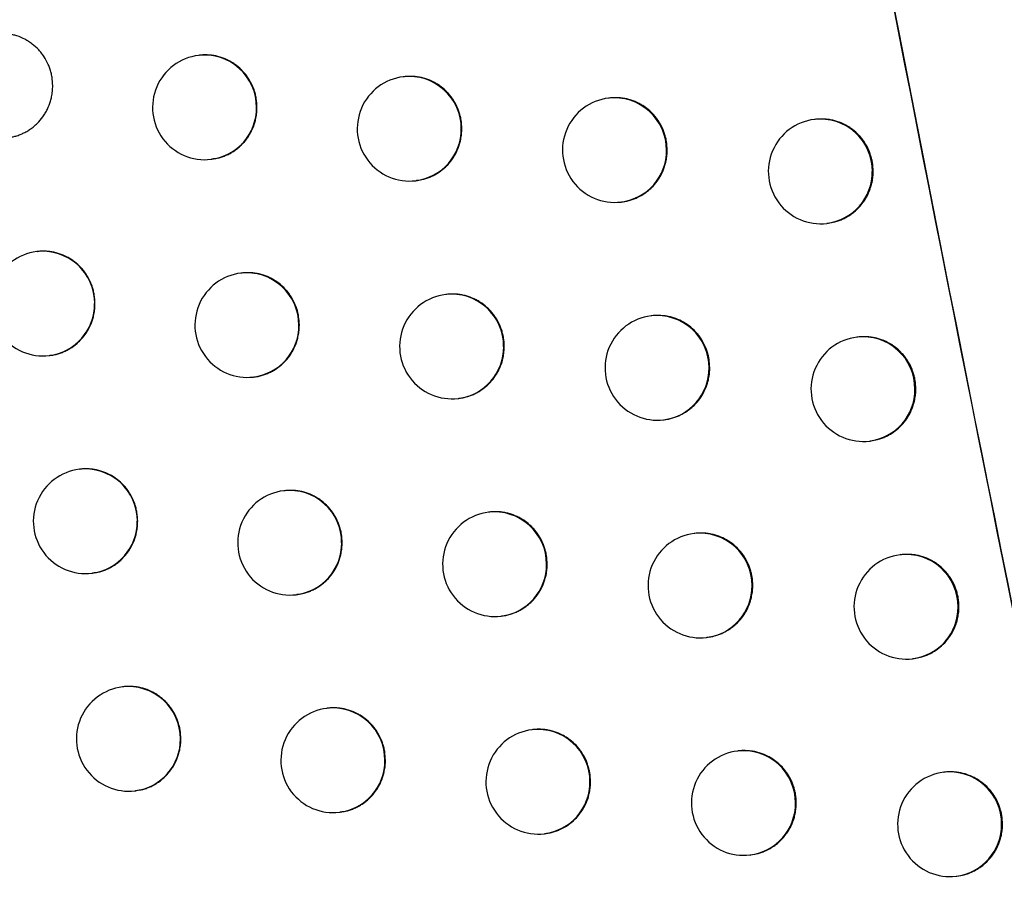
# Model space of a CAD drawing. Header units: millimetres. Extents: x -0.66 to 0.91, y -0.4 to 0.64.
# Tile 130 of 171: x 0.28805 to 0.29746, y 0.03767 to 0.04591. Entities that reach past the tile are written whole.
import ezdxf

# ---------------------------------------------------------------- set-up
doc = ezdxf.new("R2010")
doc.units = ezdxf.units.MM
doc.layers.add('FORMAT', color=7, linetype='Continuous')

msp = doc.modelspace()

# ---------------------------------------------------------------- linework, layer by layer
at = {"layer": 'FORMAT', "color": 7, "linetype": 'Continuous', "lineweight": 25}
for p, q in [((0.289769, 0.045568), (0.289761, 0.045567)), ((0.291725, 0.045363), (0.291717, 0.045362)), ((0.293687, 0.045159), (0.29368, 0.045158)), ((0.295655, 0.044956), (0.295648, 0.044955)), ((0.28988, 0.044574), (0.289886, 0.044575)), ((0.291836, 0.044369), (0.291843, 0.04437)), ((0.293799, 0.044165), (0.293806, 0.044166)), ((0.295767, 0.043962), (0.295774, 0.043963)), ((0.288221, 0.043692), (0.288213, 0.043691)), ((0.290173, 0.043487), (0.290165, 0.043486)), ((0.292131, 0.043282), (0.292123, 0.043281)), ((0.294094, 0.043078), (0.294086, 0.043078)), ((0.296063, 0.042875), (0.296055, 0.042874)), ((0.288332, 0.042698), (0.288338, 0.042699)), ((0.290284, 0.042493), (0.290291, 0.042494)), ((0.292242, 0.042289), (0.292249, 0.042289)), ((0.294205, 0.042085), (0.294212, 0.042085)), ((0.296174, 0.041881), (0.296181, 0.041882)), ((0.288629, 0.041612), (0.288621, 0.041611)), ((0.290582, 0.041407), (0.290574, 0.041406)), ((0.292541, 0.041203), (0.292533, 0.041202)), ((0.294505, 0.040999), (0.294497, 0.040998)), ((0.296475, 0.040796), (0.296467, 0.040795)), ((0.28874, 0.040618), (0.288746, 0.040619)), ((0.290693, 0.040413), (0.2907, 0.040414)), ((0.292652, 0.040209), (0.292659, 0.04021)), ((0.294616, 0.040005), (0.294623, 0.040006)), ((0.296586, 0.039802), (0.296593, 0.039803)), ((0.289041, 0.039533), (0.289033, 0.039532)), ((0.290996, 0.039328), (0.290988, 0.039327)), ((0.292955, 0.039124), (0.292948, 0.039123)), ((0.29492, 0.03892), (0.294913, 0.038919)), ((0.296891, 0.038717), (0.296883, 0.038716)), ((0.289152, 0.038539), (0.289159, 0.03854)), ((0.291107, 0.038334), (0.291113, 0.038335)), ((0.293067, 0.03813), (0.293074, 0.038131)), ((0.295032, 0.037926), (0.295039, 0.037927)), ((0.297002, 0.037723), (0.297009, 0.037724))]:
    msp.add_line(p, q, dxfattribs=at)
for centre, radius, start, end in [((0.28982, 0.04507), 0.0005, 96.834402, 276.834402), ((0.289817, 0.045072), 0.000497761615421, 359.783656, 96.494217), ((0.291777, 0.044866), 0.0005, 96.834402, 276.834402), ((0.291774, 0.044867), 0.000497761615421, 359.783656, 96.494217), ((0.293739, 0.044662), 0.0005, 96.834402, 276.834402), ((0.293736, 0.044663), 0.000497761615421, 359.783656, 96.494217), ((0.289818, 0.045066), 0.0004962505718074, 277.081511, 0.459763), ((0.295707, 0.044458), 0.0005, 96.834402, 276.834402), ((0.295704, 0.04446), 0.000497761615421, 359.783656, 96.494217), ((0.291775, 0.044862), 0.0004962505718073, 277.081511, 0.459763), ((0.293738, 0.044658), 0.0004962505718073, 277.081511, 0.459763), ((0.295705, 0.044454), 0.0004962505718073, 277.081511, 0.459763), ((0.288272, 0.043195), 0.0005, 96.834402, 276.834402), ((0.288269, 0.043197), 0.000497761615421, 359.783656, 96.494217), ((0.290225, 0.04299), 0.0005, 96.834402, 276.834402), ((0.290221, 0.042991), 0.000497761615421, 359.783656, 96.494217), ((0.292182, 0.042785), 0.0005, 96.834402, 276.834402), ((0.292179, 0.042787), 0.000497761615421, 359.783656, 96.494217), ((0.28827, 0.043191), 0.0004962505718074, 277.081511, 0.459763), ((0.294146, 0.042581), 0.0005, 96.834402, 276.834402), ((0.294143, 0.042583), 0.000497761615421, 359.783656, 96.494217), ((0.290223, 0.042986), 0.0004962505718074, 277.081511, 0.459763), ((0.296115, 0.042378), 0.0005, 96.834402, 276.834402), ((0.296111, 0.04238), 0.000497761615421, 359.783656, 96.494217), ((0.292181, 0.042781), 0.0004962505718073, 277.081511, 0.459763), ((0.294144, 0.042577), 0.0004962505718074, 277.081511, 0.459763), ((0.296113, 0.042374), 0.0004962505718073, 277.081511, 0.459763), ((0.28868, 0.041115), 0.0005, 96.834402, 276.834402), ((0.288677, 0.041117), 0.000497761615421, 359.783656, 96.494217), ((0.290634, 0.04091), 0.0005, 96.834402, 276.834402), ((0.29063, 0.040912), 0.000497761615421, 359.783656, 96.494217), ((0.292593, 0.040705), 0.0005, 96.834402, 276.834402), ((0.292589, 0.040707), 0.000497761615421, 359.783656, 96.494217), ((0.288678, 0.041111), 0.0004962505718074, 277.081511, 0.459763), ((0.294557, 0.040501), 0.0005, 96.834402, 276.834402), ((0.294554, 0.040503), 0.0004977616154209, 359.783656, 96.494217), ((0.290632, 0.040906), 0.0004962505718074, 277.081511, 0.459763), ((0.296526, 0.040298), 0.0005, 96.834402, 276.834402), ((0.296523, 0.0403), 0.000497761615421, 359.783656, 96.494217), ((0.292591, 0.040701), 0.0004962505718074, 277.081511, 0.459763), ((0.294555, 0.040497), 0.0004962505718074, 277.081511, 0.459763), ((0.296525, 0.040294), 0.0004962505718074, 277.081511, 0.459763), ((0.289092, 0.039036), 0.0005, 96.834402, 276.834402), ((0.289089, 0.039038), 0.0004977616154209, 359.783656, 96.494217), ((0.291047, 0.038831), 0.0005, 96.834402, 276.834402), ((0.291044, 0.038833), 0.0004977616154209, 359.783656, 96.494217), ((0.293007, 0.038626), 0.0005, 96.834402, 276.834402), ((0.293004, 0.038628), 0.000497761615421, 359.783656, 96.494217), ((0.289091, 0.039032), 0.0004962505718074, 277.081511, 0.459763), ((0.294972, 0.038423), 0.0005, 96.834402, 276.834402), ((0.294969, 0.038425), 0.0004977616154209, 359.783656, 96.494217), ((0.291045, 0.038827), 0.0004962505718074, 277.081511, 0.459763), ((0.296943, 0.03822), 0.0005, 96.834402, 276.834402), ((0.29694, 0.038222), 0.0004977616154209, 359.783656, 96.494217), ((0.293005, 0.038622), 0.0004962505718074, 277.081511, 0.459763), ((0.294971, 0.038419), 0.0004962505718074, 277.081511, 0.459763), ((0.296941, 0.038216), 0.0004962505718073, 277.081511, 0.459763)]:
    msp.add_arc(centre, radius, start, end, dxfattribs=at)
for points, knots in [([(0.30978779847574, 0.0217882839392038), (0.3092530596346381, 0.024637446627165), (0.3065188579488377, 0.0392056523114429), (0.3021269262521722, 0.0655934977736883), (0.2988084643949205, 0.0897799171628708), (0.2973115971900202, 0.102175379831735), (0.2972442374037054, 0.1027331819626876)], [0, 0, 0, 0, 0.1061557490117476, 0.542790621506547, 0.979425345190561, 1, 1, 1, 1]), ([(0.3015124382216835, 0.0213730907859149), (0.3001036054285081, 0.0279605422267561), (0.297285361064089, 0.0411381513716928), (0.2935711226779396, 0.0610178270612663), (0.2901999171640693, 0.080972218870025), (0.2882986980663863, 0.0943342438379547), (0.2873478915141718, 0.1010166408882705)], [0, 0, 0, 0, 0.2497424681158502, 0.4995875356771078, 0.7497419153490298, 1, 1, 1, 1]), ([(0.2884149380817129, 0.0934318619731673), (0.2902897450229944, 0.0813299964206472), (0.2931592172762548, 0.062807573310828), (0.2977849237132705, 0.038726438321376), (0.3003763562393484, 0.0267308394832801), (0.3015958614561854, 0.0210858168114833)], [0, 0, 0, 0, 0.4994650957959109, 0.7644527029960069, 1, 1, 1, 1]), ([(0.2883658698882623, 0.0452759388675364), (0.2883645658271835, 0.045303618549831), (0.2883625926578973, 0.045345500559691), (0.2883507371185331, 0.0454004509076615), (0.2883386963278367, 0.0454409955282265), (0.2883182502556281, 0.0454931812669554), (0.2882914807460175, 0.0455425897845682), (0.2882589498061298, 0.0455879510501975), (0.2882228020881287, 0.0456303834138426), (0.2881815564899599, 0.0456680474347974), (0.2881361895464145, 0.0456999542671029), (0.2880883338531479, 0.0457278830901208), (0.2880371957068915, 0.0457495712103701), (0.2879840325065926, 0.0457644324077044), (0.2879433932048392, 0.0457720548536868), (0.2879024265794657, 0.0457763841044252), (0.2878609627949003, 0.0457763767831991), (0.2878323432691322, 0.0457759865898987), (0.2878180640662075, 0.0457730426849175), (0.2878175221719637, 0.0457729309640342)], [0, 0, 0, 0, 0.0981484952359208, 0.1485080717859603, 0.199238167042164, 0.2483617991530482, 0.3477387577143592, 0.398463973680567, 0.4476366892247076, 0.547110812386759, 0.5978834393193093, 0.6471537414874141, 0.7468252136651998, 0.7976987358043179, 0.8470633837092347, 0.8967726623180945, 0.9470155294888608, 0.9979892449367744, 1, 1, 1, 1]), ([(0.2903185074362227, 0.0450707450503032), (0.2903171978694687, 0.0450984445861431), (0.2903152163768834, 0.045140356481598), (0.2903033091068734, 0.045195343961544), (0.2902912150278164, 0.0452359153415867), (0.2902706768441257, 0.0452881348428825), (0.2902437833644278, 0.0453375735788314), (0.2902111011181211, 0.0453829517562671), (0.290174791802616, 0.0454253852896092), (0.2901333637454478, 0.0454630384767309), (0.2900878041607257, 0.0454949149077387), (0.2900397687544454, 0.0455227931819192), (0.2899884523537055, 0.0455444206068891), (0.2899351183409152, 0.0455592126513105), (0.2898943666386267, 0.0455667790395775), (0.2898533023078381, 0.0455710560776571), (0.2898117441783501, 0.0455709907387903), (0.2897831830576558, 0.0455705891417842), (0.2897689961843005, 0.0455676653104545), (0.2897685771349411, 0.0455675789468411)], [0, 0, 0, 0, 0.0982791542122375, 0.148705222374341, 0.1995022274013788, 0.2486915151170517, 0.3482020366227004, 0.3989965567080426, 0.4482107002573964, 0.5477704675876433, 0.5985890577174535, 0.6478516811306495, 0.7475094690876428, 0.7983781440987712, 0.8476882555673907, 0.8973429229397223, 0.9475311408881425, 0.9984501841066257, 1, 1, 1, 1]), ([(0.2922767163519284, 0.0448662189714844), (0.2922754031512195, 0.0448939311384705), (0.2922734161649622, 0.0449358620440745), (0.2922614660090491, 0.0449908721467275), (0.2922493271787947, 0.0450314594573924), (0.2922287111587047, 0.0450836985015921), (0.2922017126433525, 0.0451331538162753), (0.2921689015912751, 0.0451785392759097), (0.292132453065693, 0.0452209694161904), (0.2920908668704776, 0.0452586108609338), (0.2920451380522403, 0.0452904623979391), (0.291996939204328, 0.0453183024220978), (0.2919454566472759, 0.0453398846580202), (0.2918919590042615, 0.0453546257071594), (0.2918510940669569, 0.0453621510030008), (0.2918099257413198, 0.0453663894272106), (0.2917682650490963, 0.0453662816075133), (0.2917397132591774, 0.0453658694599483), (0.2917255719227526, 0.0453629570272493), (0.2917252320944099, 0.0453628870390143)], [0, 0, 0, 0, 0.0983643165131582, 0.1488337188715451, 0.1996743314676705, 0.2489064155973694, 0.3485040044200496, 0.3993437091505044, 0.4485847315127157, 0.5482000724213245, 0.5990484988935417, 0.6483059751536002, 0.7479545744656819, 0.7988199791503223, 0.8480939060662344, 0.8977123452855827, 0.9478643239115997, 0.9987471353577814, 1, 1, 1, 1]), ([(0.2879342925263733, 0.0447838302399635), (0.2879576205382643, 0.0447858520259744), (0.2879950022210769, 0.0447890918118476), (0.2880434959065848, 0.0448056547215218), (0.2880817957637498, 0.0448214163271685), (0.288118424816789, 0.0448405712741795), (0.2881537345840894, 0.0448629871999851), (0.288186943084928, 0.0448883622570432), (0.2882280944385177, 0.0449257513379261), (0.2882644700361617, 0.0449683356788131), (0.2882950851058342, 0.0450150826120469), (0.2883216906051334, 0.0450642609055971), (0.288342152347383, 0.0451167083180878), (0.2883566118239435, 0.0451745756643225), (0.288364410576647, 0.0452233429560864), (0.2883653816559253, 0.0452583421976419), (0.2883658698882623, 0.0452759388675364)], [0, 0, 0, 0, 0.0985113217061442, 0.1578582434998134, 0.2152943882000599, 0.2731331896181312, 0.3315962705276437, 0.3909150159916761, 0.4482516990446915, 0.5642500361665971, 0.6234675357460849, 0.6806841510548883, 0.7964387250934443, 0.8555305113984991, 0.9273646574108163, 0.9999999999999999, 0.9999999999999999, 0.9999999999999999, 0.9999999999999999]), ([(0.2942404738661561, 0.0446623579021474), (0.2942391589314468, 0.0446900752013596), (0.2942371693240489, 0.0447320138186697), (0.2942251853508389, 0.0447870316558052), (0.2942130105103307, 0.0448276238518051), (0.2941923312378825, 0.0448798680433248), (0.2941652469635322, 0.0449293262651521), (0.2941323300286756, 0.0449747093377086), (0.2940957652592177, 0.0450171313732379), (0.2940540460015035, 0.0450547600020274), (0.2940081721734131, 0.0450865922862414), (0.2939598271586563, 0.0451144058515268), (0.2939081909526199, 0.0451359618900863), (0.2938545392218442, 0.0451506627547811), (0.2938135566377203, 0.045158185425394), (0.2937722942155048, 0.0451623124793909), (0.2937304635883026, 0.0451625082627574), (0.2937020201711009, 0.0451612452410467), (0.2936877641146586, 0.0451589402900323), (0.2936874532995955, 0.0451588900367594)], [0, 0, 0, 0, 0.0984031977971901, 0.148892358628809, 0.199752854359, 0.2490044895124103, 0.3486418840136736, 0.3995022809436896, 0.4487548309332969, 0.5483940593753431, 0.5992553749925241, 0.6485092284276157, 0.7481510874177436, 0.7990137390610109, 0.8482690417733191, 0.8978688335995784, 0.9480021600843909, 0.9988663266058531, 1, 1, 1, 1]), ([(0.2898856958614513, 0.0445784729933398), (0.2899091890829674, 0.0445805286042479), (0.2899467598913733, 0.0445838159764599), (0.2899954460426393, 0.044600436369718), (0.2900338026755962, 0.0446162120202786), (0.2900704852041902, 0.0446353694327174), (0.2901058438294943, 0.0446577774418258), (0.2901391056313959, 0.0446831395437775), (0.2901803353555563, 0.0447205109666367), (0.2902167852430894, 0.044763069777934), (0.2902474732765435, 0.0448097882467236), (0.2902741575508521, 0.0448589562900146), (0.2902946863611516, 0.0449114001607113), (0.2903092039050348, 0.0449692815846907), (0.2903170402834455, 0.0450180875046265), (0.2903180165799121, 0.0450531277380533), (0.2903185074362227, 0.0450707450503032)], [0, 0, 0, 0, 0.0988705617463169, 0.1581156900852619, 0.2154630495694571, 0.273212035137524, 0.3315833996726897, 0.390807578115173, 0.4481001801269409, 0.564007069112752, 0.6231751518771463, 0.6804069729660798, 0.7961903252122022, 0.8552945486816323, 0.9272458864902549, 0.9999999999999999, 0.9999999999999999, 0.9999999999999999, 0.9999999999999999]), ([(0.2962097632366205, 0.0444591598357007), (0.2962084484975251, 0.0444868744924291), (0.2962064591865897, 0.0445288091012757), (0.2961944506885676, 0.0445838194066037), (0.2961822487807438, 0.0446244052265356), (0.2961615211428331, 0.0446766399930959), (0.2961343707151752, 0.0447260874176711), (0.2961013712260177, 0.0447714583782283), (0.2960647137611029, 0.0448138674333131), (0.2960228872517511, 0.0448514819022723), (0.2959768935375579, 0.0448833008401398), (0.2959284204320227, 0.0449110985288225), (0.2958766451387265, 0.0449326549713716), (0.2958228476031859, 0.0449473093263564), (0.2957680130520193, 0.0449574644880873), (0.295712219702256, 0.0449598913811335), (0.2956698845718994, 0.0449578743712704), (0.2956555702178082, 0.0449555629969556), (0.2956552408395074, 0.0449555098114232)], [0, 0, 0, 0, 0.0984045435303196, 0.148894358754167, 0.1997555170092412, 0.2490078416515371, 0.3486466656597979, 0.3995078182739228, 0.4487604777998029, 0.5483998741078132, 0.5992612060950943, 0.648516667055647, 0.7481617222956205, 0.7990259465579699, 0.8482841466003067, 0.9479348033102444, 0.9988019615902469, 0.9999999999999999, 0.9999999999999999, 0.9999999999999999, 0.9999999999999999]), ([(0.2918426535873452, 0.04437378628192), (0.2918662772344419, 0.0443758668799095), (0.2919040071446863, 0.0443791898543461), (0.2919528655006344, 0.0443958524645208), (0.2919912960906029, 0.0444116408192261), (0.2920280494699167, 0.0444308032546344), (0.2920634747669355, 0.0444532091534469), (0.2920968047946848, 0.0444785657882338), (0.292138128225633, 0.0445159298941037), (0.2921746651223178, 0.0445584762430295), (0.2922054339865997, 0.044605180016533), (0.2922321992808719, 0.0446543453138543), (0.2922527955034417, 0.0447067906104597), (0.2922673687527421, 0.0447646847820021), (0.2922752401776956, 0.0448135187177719), (0.2922762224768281, 0.0448485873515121), (0.2922767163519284, 0.0448662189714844)], [0, 0, 0, 0, 0.0990991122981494, 0.1582736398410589, 0.2155615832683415, 0.2732504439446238, 0.3315603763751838, 0.3907211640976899, 0.4479858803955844, 0.5638348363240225, 0.6229715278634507, 0.6802149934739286, 0.7960206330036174, 0.8551347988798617, 0.9271654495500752, 1, 1, 1, 1]), ([(0.2938056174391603, 0.0441662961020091), (0.2938153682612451, 0.0441674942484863), (0.2938389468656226, 0.0441703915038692), (0.2938758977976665, 0.0441790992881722), (0.2939157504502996, 0.0441917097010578), (0.2939670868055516, 0.0442130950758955), (0.2940155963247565, 0.044240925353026), (0.2940600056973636, 0.0442746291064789), (0.2941014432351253, 0.0443119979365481), (0.2941380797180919, 0.0443545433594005), (0.2941689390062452, 0.044401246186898), (0.2941957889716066, 0.0444504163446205), (0.2942164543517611, 0.0445028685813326), (0.2942310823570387, 0.0445607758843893), (0.2942389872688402, 0.0446096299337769), (0.294239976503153, 0.044644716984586), (0.2942404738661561, 0.0446623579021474)], [0, 0, 0, 0, 0.0410956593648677, 0.0993740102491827, 0.158502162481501, 0.2157541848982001, 0.3315767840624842, 0.3906992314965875, 0.4479472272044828, 0.5637615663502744, 0.6228796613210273, 0.6801265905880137, 0.7959386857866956, 0.8550555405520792, 0.9271254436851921, 1, 1, 1, 1]), ([(0.2957735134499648, 0.0439634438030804), (0.2957971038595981, 0.0439668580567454), (0.2958347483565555, 0.0439723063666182), (0.2958839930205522, 0.0439884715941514), (0.2959226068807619, 0.0440043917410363), (0.2959595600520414, 0.0440235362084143), (0.2959951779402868, 0.0440459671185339), (0.2960508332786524, 0.0440880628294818), (0.2960994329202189, 0.0441398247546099), (0.2961455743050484, 0.0442094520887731), (0.296170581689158, 0.0442599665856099), (0.2961890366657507, 0.0443130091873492), (0.2962003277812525, 0.0443575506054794), (0.2962082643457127, 0.0444064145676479), (0.2962092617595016, 0.0444415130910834), (0.2962097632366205, 0.0444591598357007)], [0, 0, 0, 0, 0.0992560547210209, 0.1583882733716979, 0.2156541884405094, 0.2733205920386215, 0.3316072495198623, 0.3907435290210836, 0.5635681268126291, 0.6227084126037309, 0.737131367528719, 0.7958401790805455, 0.8549808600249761, 0.9270876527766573, 1, 1, 1, 1]), ([(0.2887695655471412, 0.0431951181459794), (0.288768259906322, 0.0432228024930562), (0.2887662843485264, 0.0432646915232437), (0.2887544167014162, 0.043319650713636), (0.2887423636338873, 0.0433602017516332), (0.2887218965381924, 0.0434123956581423), (0.2886950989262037, 0.043461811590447), (0.2886625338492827, 0.0435071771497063), (0.2886263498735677, 0.0435496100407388), (0.2885850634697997, 0.0435872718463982), (0.2885396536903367, 0.0436191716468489), (0.2884917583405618, 0.0436470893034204), (0.2884405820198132, 0.0436687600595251), (0.2883873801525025, 0.0436836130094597), (0.2883467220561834, 0.0436911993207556), (0.2883057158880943, 0.0436956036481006), (0.288264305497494, 0.0436952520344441), (0.2882355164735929, 0.0436957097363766), (0.2882214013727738, 0.0436921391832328), (0.2882208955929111, 0.0436920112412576)], [0, 0, 0, 0, 0.0981805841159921, 0.1485564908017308, 0.1993030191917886, 0.2484427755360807, 0.347852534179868, 0.3985947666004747, 0.4477777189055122, 0.5472729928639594, 0.5980569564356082, 0.6473256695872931, 0.746994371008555, 0.797866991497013, 0.8472188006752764, 0.8969152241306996, 0.9471452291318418, 0.9981060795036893, 1, 1, 1, 1]), ([(0.2907233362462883, 0.0429900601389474), (0.2907220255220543, 0.0430177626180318), (0.2907200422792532, 0.0430596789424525), (0.2907081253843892, 0.0431146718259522), (0.2906960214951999, 0.0431552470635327), (0.2906754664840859, 0.0432074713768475), (0.2906485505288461, 0.0432569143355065), (0.2906158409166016, 0.0433022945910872), (0.2905795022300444, 0.0433447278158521), (0.2905380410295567, 0.0433823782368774), (0.2904924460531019, 0.0434142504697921), (0.2904443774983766, 0.0434421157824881), (0.2903930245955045, 0.0434637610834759), (0.2903396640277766, 0.043478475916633), (0.2902852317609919, 0.0434888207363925), (0.29022996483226, 0.0434907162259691), (0.290187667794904, 0.0434898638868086), (0.2901734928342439, 0.0434869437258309), (0.2901730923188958, 0.0434868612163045)], [0, 0, 0, 0, 0.0983079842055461, 0.1487487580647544, 0.1995605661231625, 0.2487643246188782, 0.3483042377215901, 0.3991139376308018, 0.4483387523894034, 0.5479203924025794, 0.5987504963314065, 0.6480161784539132, 0.7476804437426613, 0.7985527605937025, 0.8478585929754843, 0.9476046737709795, 0.9985195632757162, 1, 1, 1, 1]), ([(0.2926825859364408, 0.0427856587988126), (0.2926812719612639, 0.0428133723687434), (0.2926792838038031, 0.0428553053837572), (0.2926673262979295, 0.0429103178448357), (0.292655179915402, 0.0429509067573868), (0.2926345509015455, 0.0430031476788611), (0.2926075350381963, 0.0430526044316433), (0.292574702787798, 0.043097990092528), (0.292538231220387, 0.0431404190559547), (0.2924966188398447, 0.0431780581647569), (0.2924508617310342, 0.0432099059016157), (0.2924026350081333, 0.0432377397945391), (0.292351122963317, 0.0432593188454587), (0.2922975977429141, 0.0432740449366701), (0.2922567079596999, 0.0432815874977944), (0.2922155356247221, 0.0432857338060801), (0.2921737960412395, 0.0432859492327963), (0.2921453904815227, 0.0432846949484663), (0.2921311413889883, 0.043282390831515), (0.2921308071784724, 0.0432823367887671)], [0, 0, 0, 0, 0.0983743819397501, 0.1488489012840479, 0.1996946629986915, 0.2489318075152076, 0.3485396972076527, 0.3993847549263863, 0.4486287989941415, 0.5482504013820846, 0.5991022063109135, 0.6483587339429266, 0.7480055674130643, 0.7988702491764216, 0.8481393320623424, 0.8977529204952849, 0.9479000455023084, 0.9987780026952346, 0.9999999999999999, 0.9999999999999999, 0.9999999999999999, 0.9999999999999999]), ([(0.2883381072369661, 0.0427006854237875), (0.2883475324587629, 0.042701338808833), (0.2883708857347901, 0.0427029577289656), (0.2884073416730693, 0.0427122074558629), (0.288447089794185, 0.0427245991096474), (0.2884853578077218, 0.0427406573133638), (0.2885220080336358, 0.042759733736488), (0.288557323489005, 0.0427821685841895), (0.2885905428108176, 0.0428075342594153), (0.2886317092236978, 0.0428449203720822), (0.2886680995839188, 0.042887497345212), (0.2886987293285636, 0.042934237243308), (0.2887253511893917, 0.0429834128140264), (0.28874582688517, 0.0430358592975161), (0.2887602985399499, 0.0430937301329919), (0.2887681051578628, 0.0431425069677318), (0.2887690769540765, 0.0431775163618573), (0.2887695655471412, 0.0431951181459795)], [0, 0, 0, 0, 0.0398444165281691, 0.0987242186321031, 0.1580377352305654, 0.2154442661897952, 0.2732531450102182, 0.3316857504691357, 0.3909732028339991, 0.4482912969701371, 0.5642514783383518, 0.6234488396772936, 0.6806611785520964, 0.7964066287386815, 0.8554932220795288, 0.9273458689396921, 0.9999999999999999, 0.9999999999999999, 0.9999999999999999, 0.9999999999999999]), ([(0.2946472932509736, 0.0425819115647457), (0.2946459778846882, 0.0426096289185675), (0.2946439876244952, 0.0426515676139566), (0.2946319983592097, 0.0427065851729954), (0.2946198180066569, 0.0427471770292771), (0.2945991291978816, 0.0427994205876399), (0.294572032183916, 0.0428488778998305), (0.29453909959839, 0.0428942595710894), (0.2945025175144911, 0.0429366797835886), (0.2944607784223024, 0.0429743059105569), (0.2944148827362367, 0.043006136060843), (0.2943665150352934, 0.0430339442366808), (0.2943148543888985, 0.0430555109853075), (0.2942611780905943, 0.0430701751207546), (0.2942064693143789, 0.0430803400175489), (0.2941508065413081, 0.0430827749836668), (0.2941085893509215, 0.0430807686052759), (0.2940943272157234, 0.0430784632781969), (0.2940940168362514, 0.043078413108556)], [0, 0, 0, 0, 0.0984138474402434, 0.1489084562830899, 0.1997744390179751, 0.2490314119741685, 0.348679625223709, 0.3995455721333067, 0.4488028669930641, 0.5484517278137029, 0.5993180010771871, 0.648575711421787, 0.7482254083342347, 0.7990921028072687, 0.8483503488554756, 0.9480011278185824, 0.9988683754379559, 1, 1, 1, 1]), ([(0.2902906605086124, 0.042495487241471), (0.2903002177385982, 0.0424961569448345), (0.2903237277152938, 0.0424978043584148), (0.290360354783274, 0.0425070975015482), (0.2904001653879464, 0.0425195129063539), (0.2904384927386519, 0.0425355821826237), (0.2904751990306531, 0.0425546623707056), (0.2905105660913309, 0.04257709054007), (0.2905438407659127, 0.0426024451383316), (0.2905850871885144, 0.0426398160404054), (0.290621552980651, 0.0426823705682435), (0.2906522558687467, 0.0427290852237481), (0.2906789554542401, 0.0427782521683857), (0.2906994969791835, 0.0428306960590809), (0.2907140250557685, 0.0428885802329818), (0.2907218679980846, 0.0429373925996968), (0.2907228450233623, 0.0429724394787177), (0.2907233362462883, 0.0429900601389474)], [0, 0, 0, 0, 0.0402674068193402, 0.0990544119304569, 0.1582742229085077, 0.2155992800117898, 0.2733257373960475, 0.3316741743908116, 0.3908748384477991, 0.4481526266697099, 0.564029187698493, 0.6231813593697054, 0.6804077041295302, 0.7961796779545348, 0.85527775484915, 0.9272374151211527, 1, 1, 1, 1]), ([(0.2966174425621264, 0.0423788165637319), (0.2966161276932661, 0.0424065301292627), (0.2966141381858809, 0.0424484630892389), (0.2966021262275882, 0.0425034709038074), (0.2965899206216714, 0.0425440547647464), (0.2965691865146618, 0.0425962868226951), (0.2965420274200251, 0.042645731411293), (0.2965090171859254, 0.042691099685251), (0.2964723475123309, 0.0427335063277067), (0.2964305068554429, 0.0427711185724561), (0.2963844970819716, 0.0428029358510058), (0.2963360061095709, 0.0428307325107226), (0.2962842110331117, 0.0428522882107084), (0.2962303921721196, 0.0428669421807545), (0.2961755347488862, 0.0428770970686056), (0.2961197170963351, 0.042879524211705), (0.2960773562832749, 0.0428775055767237), (0.2960630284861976, 0.0428751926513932), (0.2960626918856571, 0.0428751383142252)], [0, 0, 0, 0, 0.0983994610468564, 0.148886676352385, 0.199745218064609, 0.2489949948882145, 0.3486286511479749, 0.399487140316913, 0.4487377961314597, 0.5483730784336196, 0.5992322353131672, 0.6484873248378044, 0.7481315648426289, 0.7989952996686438, 0.8482547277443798, 0.9479078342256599, 0.9987762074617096, 1, 1, 1, 1]), ([(0.2922486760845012, 0.0422909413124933), (0.2922583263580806, 0.0422916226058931), (0.2922819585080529, 0.0422932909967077), (0.2923187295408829, 0.0423026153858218), (0.2923586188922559, 0.0423150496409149), (0.2923970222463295, 0.0423311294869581), (0.292433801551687, 0.0423502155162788), (0.292469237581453, 0.0423726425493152), (0.2925025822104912, 0.0423979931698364), (0.2925439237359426, 0.0424353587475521), (0.2925804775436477, 0.0424779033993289), (0.292611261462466, 0.042524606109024), (0.2926380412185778, 0.0425737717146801), (0.2926586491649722, 0.0426262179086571), (0.2926732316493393, 0.0426841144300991), (0.2926811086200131, 0.0427329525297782), (0.2926820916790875, 0.0427680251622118), (0.2926825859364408, 0.0427856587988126)], [0, 0, 0, 0, 0.0405312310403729, 0.0992552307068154, 0.1584113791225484, 0.2156833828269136, 0.2733561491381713, 0.3316497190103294, 0.3907937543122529, 0.448047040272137, 0.5638726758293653, 0.6229972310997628, 0.6802343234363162, 0.7960269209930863, 0.8551342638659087, 0.9271651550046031, 1, 1, 1, 1]), ([(0.2942122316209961, 0.0420858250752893), (0.2942219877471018, 0.042087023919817), (0.2942455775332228, 0.0420899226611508), (0.2942825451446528, 0.0420986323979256), (0.2943224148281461, 0.0421112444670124), (0.294373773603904, 0.0421326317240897), (0.2944223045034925, 0.0421604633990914), (0.2944667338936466, 0.0421941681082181), (0.2945081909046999, 0.0422315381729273), (0.2945448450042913, 0.0422740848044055), (0.2945757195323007, 0.0423207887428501), (0.294602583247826, 0.0423699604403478), (0.2946232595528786, 0.0424224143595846), (0.2946378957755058, 0.0424803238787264), (0.2946458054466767, 0.0425291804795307), (0.2946467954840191, 0.0425642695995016), (0.2946472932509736, 0.0425819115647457)], [0, 0, 0, 0, 0.041097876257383, 0.0993724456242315, 0.1584967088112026, 0.2157466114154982, 0.3315648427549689, 0.3906849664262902, 0.4479328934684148, 0.5637470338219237, 0.6228649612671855, 0.6801132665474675, 0.7959281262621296, 0.8550463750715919, 0.9271208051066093, 1, 1, 1, 1]), ([(0.2961810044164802, 0.0418830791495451), (0.2962045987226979, 0.041886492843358), (0.2962422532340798, 0.0418919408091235), (0.2962915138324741, 0.0419081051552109), (0.2963301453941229, 0.0419240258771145), (0.2963671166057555, 0.0419431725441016), (0.2964027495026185, 0.0419656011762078), (0.2964472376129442, 0.0419992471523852), (0.2964874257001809, 0.0420385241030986), (0.296522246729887, 0.0420823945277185), (0.2965532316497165, 0.0421291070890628), (0.296578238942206, 0.0421796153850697), (0.2965967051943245, 0.0422326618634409), (0.2966080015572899, 0.0422772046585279), (0.2966159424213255, 0.0423260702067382), (0.2966169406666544, 0.0423611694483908), (0.2966174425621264, 0.0423788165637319)], [0, 0, 0, 0, 0.0992003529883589, 0.1583153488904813, 0.2155661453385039, 0.2732173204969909, 0.3314885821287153, 0.3906092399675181, 0.5050019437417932, 0.5636950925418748, 0.6228199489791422, 0.7372098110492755, 0.7959017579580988, 0.8550254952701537, 0.9271100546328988, 1, 1, 1, 1]), ([(0.2891777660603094, 0.0411151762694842), (0.2891764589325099, 0.0411428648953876), (0.2891744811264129, 0.0411847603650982), (0.2891626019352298, 0.0412397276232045), (0.2891505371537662, 0.041280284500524), (0.2891300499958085, 0.0413324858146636), (0.2891032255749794, 0.0413819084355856), (0.289070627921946, 0.0414272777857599), (0.2890344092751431, 0.0414697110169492), (0.2889930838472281, 0.0415073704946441), (0.2889476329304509, 0.0415392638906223), (0.2888996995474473, 0.041567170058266), (0.2888484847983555, 0.0415888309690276), (0.2887952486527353, 0.0416036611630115), (0.2887545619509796, 0.041611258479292), (0.2887135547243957, 0.0416155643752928), (0.288672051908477, 0.0416155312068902), (0.2886434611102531, 0.0416151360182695), (0.2886292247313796, 0.0416122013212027), (0.2886287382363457, 0.0416121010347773)], [0, 0, 0, 0, 0.0982084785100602, 0.1485985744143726, 0.1993593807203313, 0.2485131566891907, 0.3479514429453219, 0.3987084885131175, 0.4479000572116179, 0.5474131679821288, 0.5982067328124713, 0.647473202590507, 0.7471377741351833, 0.7980087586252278, 0.8473479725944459, 0.8970317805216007, 0.9472491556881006, 0.9981973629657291, 1, 1, 1, 1]), ([(0.2911326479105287, 0.0409102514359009), (0.2911313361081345, 0.0409379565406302), (0.2911293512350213, 0.0409798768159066), (0.2911174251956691, 0.0410348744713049), (0.2911053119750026, 0.0410754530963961), (0.2910847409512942, 0.0411276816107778), (0.2910578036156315, 0.0411771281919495), (0.2910250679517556, 0.0412225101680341), (0.2909887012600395, 0.0412649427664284), (0.2909472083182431, 0.0413025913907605), (0.2909015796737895, 0.041334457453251), (0.2908534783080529, 0.0413623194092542), (0.2908020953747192, 0.0413839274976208), (0.2907486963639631, 0.0413986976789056), (0.29070790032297, 0.0414062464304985), (0.2906667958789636, 0.0414105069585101), (0.2906251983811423, 0.0414104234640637), (0.2905966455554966, 0.0414100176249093), (0.2905824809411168, 0.0414070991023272), (0.2905820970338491, 0.0414070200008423)], [0, 0, 0, 0, 0.0983173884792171, 0.1487629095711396, 0.1995794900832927, 0.2487879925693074, 0.3483376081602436, 0.3991524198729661, 0.4483785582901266, 0.5479631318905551, 0.5987950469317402, 0.6480552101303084, 0.7477085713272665, 0.7985756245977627, 0.8478693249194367, 0.8975075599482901, 0.9476793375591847, 0.9985819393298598, 1, 1, 1, 1]), ([(0.2930929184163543, 0.0407059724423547), (0.2930916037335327, 0.0407336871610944), (0.2930896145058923, 0.0407756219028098), (0.2930776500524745, 0.0408306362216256), (0.293065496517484, 0.040871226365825), (0.2930448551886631, 0.0409234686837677), (0.2930178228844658, 0.0409729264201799), (0.2929849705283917, 0.041018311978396), (0.2929484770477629, 0.0410607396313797), (0.2929068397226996, 0.04109837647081), (0.2928610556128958, 0.0411302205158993), (0.2928128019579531, 0.0411580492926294), (0.2927612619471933, 0.0411796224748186), (0.292707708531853, 0.0411943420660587), (0.2926667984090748, 0.0412018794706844), (0.2926256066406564, 0.0412060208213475), (0.2925838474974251, 0.0412062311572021), (0.292555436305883, 0.041204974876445), (0.2925411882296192, 0.0412026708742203), (0.2925408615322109, 0.0412026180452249)], [0, 0, 0, 0, 0.0983831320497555, 0.1488620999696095, 0.1997123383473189, 0.2489538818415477, 0.3485707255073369, 0.3994204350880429, 0.4486671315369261, 0.548294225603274, 0.5991489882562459, 0.6484048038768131, 0.7480503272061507, 0.798914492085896, 0.8481795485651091, 0.8977891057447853, 0.9479321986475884, 0.9988061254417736, 1, 1, 1, 1]), ([(0.2887456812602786, 0.0406229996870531), (0.2887690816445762, 0.0406250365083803), (0.2888065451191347, 0.0406282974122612), (0.28885512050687, 0.0406448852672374), (0.2888934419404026, 0.0406606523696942), (0.2889300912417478, 0.0406798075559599), (0.2889654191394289, 0.0407022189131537), (0.2889986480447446, 0.0407275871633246), (0.2890398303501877, 0.0407649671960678), (0.2890762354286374, 0.0408075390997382), (0.2891068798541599, 0.0408542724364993), (0.2891335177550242, 0.0409034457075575), (0.2891540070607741, 0.0409558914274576), (0.2891684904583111, 0.0410137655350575), (0.289176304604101, 0.0410625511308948), (0.2891772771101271, 0.0410975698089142), (0.2891777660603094, 0.0411151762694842)], [0, 0, 0, 0, 0.098671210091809, 0.1579703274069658, 0.2153654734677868, 0.2731627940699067, 0.3315835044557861, 0.3908585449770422, 0.448175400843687, 0.564132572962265, 0.6233277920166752, 0.6805520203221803, 0.7963210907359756, 0.8554192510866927, 0.9273086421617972, 1, 1, 1, 1]), ([(0.2950585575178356, 0.0405023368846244), (0.2950572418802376, 0.04053005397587), (0.2950552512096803, 0.0405719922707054), (0.2950432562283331, 0.0406270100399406), (0.295031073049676, 0.0406675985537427), (0.2950155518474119, 0.0407067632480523), (0.2949969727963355, 0.0407443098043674), (0.2949751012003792, 0.0407805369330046), (0.2949503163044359, 0.0408146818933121), (0.2949137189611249, 0.0408570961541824), (0.2948719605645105, 0.0408947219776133), (0.29482604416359, 0.0409265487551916), (0.2947776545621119, 0.0409543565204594), (0.2947259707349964, 0.0409759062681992), (0.2946722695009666, 0.0409906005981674), (0.2946312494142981, 0.0409981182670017), (0.2945899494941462, 0.0410022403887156), (0.2945480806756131, 0.0410024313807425), (0.294519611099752, 0.0410011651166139), (0.2945053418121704, 0.0409988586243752), (0.2945050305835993, 0.0409988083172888)], [0, 0, 0, 0, 0.0983971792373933, 0.148883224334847, 0.1997405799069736, 0.2489892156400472, 0.2985823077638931, 0.3487088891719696, 0.3995662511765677, 0.4488148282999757, 0.5484460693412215, 0.5993033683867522, 0.648551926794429, 0.7481831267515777, 0.7990404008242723, 0.8482890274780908, 0.8978821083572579, 0.9480086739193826, 0.9988660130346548, 1, 1, 1, 1]), ([(0.2906993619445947, 0.0404179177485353), (0.2907229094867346, 0.0404199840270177), (0.2907605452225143, 0.040423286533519), (0.2908092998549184, 0.0404399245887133), (0.2908476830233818, 0.0404557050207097), (0.2908843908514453, 0.0404748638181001), (0.2909197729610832, 0.0404972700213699), (0.2909530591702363, 0.040522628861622), (0.2909943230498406, 0.0405599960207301), (0.2910308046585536, 0.0406025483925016), (0.2910615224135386, 0.0406492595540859), (0.2910882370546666, 0.0406984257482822), (0.2911087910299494, 0.0407508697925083), (0.2911233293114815, 0.0408087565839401), (0.2911311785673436, 0.0408575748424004), (0.2911321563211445, 0.0408926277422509), (0.2911326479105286, 0.0409102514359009)], [0, 0, 0, 0, 0.0989712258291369, 0.1581844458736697, 0.2155052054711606, 0.2732272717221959, 0.331571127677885, 0.3907669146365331, 0.448047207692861, 0.5639285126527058, 0.6230827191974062, 0.6803199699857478, 0.796113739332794, 0.8552226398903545, 0.9272096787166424, 1, 1, 1, 1]), ([(0.2970295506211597, 0.0402993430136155), (0.2970282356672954, 0.0403270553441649), (0.2970262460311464, 0.0403689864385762), (0.2970142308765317, 0.0404239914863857), (0.2970020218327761, 0.040464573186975), (0.2969812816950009, 0.0405168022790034), (0.2969541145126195, 0.0405662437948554), (0.2969210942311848, 0.0406116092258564), (0.2968844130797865, 0.0406540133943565), (0.2968425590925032, 0.0406916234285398), (0.2967965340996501, 0.0407234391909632), (0.2967480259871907, 0.0407512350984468), (0.2966962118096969, 0.0407727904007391), (0.2966423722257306, 0.040787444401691), (0.29658749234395, 0.0407975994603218), (0.2965316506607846, 0.0408000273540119), (0.2964892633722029, 0.0407980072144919), (0.2964749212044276, 0.0407956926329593), (0.2964745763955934, 0.0407956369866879)], [0, 0, 0, 0, 0.0983934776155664, 0.1488776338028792, 0.1997330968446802, 0.248979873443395, 0.3486074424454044, 0.3994627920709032, 0.4487111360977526, 0.5483416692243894, 0.5991983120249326, 0.6484530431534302, 0.7480964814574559, 0.7989597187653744, 0.8482207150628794, 0.9478769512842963, 0.99874687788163, 1, 1, 1, 1]), ([(0.2926587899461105, 0.0402112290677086), (0.292668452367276, 0.0402119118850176), (0.292692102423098, 0.0402135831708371), (0.2927288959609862, 0.0402229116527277), (0.2927688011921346, 0.0402353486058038), (0.2928072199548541, 0.0402514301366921), (0.2928440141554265, 0.0402705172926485), (0.2928794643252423, 0.0402929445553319), (0.2929128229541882, 0.0403182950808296), (0.2929541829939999, 0.0403556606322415), (0.2929907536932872, 0.0403982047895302), (0.2930215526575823, 0.0404449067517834), (0.2930483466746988, 0.0404940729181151), (0.2930689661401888, 0.0405465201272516), (0.2930835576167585, 0.0406044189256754), (0.2930914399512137, 0.0406532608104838), (0.2930924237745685, 0.0406883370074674), (0.2930929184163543, 0.0407059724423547)], [0, 0, 0, 0, 0.0405597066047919, 0.0992752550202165, 0.1584228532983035, 0.2156883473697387, 0.2733545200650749, 0.3316413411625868, 0.3907783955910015, 0.4480291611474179, 0.5638495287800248, 0.6229711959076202, 0.6802101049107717, 0.7960062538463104, 0.855115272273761, 0.9271555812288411, 1, 1, 1, 1]), ([(0.294623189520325, 0.0400067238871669), (0.2946467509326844, 0.0400101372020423), (0.2946843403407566, 0.0400155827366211), (0.2947335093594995, 0.0400317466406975), (0.2947849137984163, 0.0400529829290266), (0.2948334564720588, 0.0400808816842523), (0.2948779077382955, 0.040114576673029), (0.2949193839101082, 0.0401519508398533), (0.294956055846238, 0.0401944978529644), (0.2949869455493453, 0.0402412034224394), (0.2950138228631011, 0.0402903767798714), (0.2950345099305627, 0.0403428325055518), (0.2950491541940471, 0.0404007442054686), (0.295057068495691, 0.0404496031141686), (0.2950580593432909, 0.0404846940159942), (0.2950585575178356, 0.0405023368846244)], [0, 0, 0, 0, 0.0993067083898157, 0.1584319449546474, 0.2156843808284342, 0.3315076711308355, 0.3906303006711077, 0.4478824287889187, 0.5637050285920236, 0.622827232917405, 0.6800806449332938, 0.7959058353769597, 0.8550293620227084, 0.9271122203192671, 1, 1, 1, 1]), ([(0.2965929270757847, 0.039803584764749), (0.2966165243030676, 0.0398069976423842), (0.2966541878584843, 0.0398124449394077), (0.2967034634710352, 0.0398286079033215), (0.2967421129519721, 0.0398445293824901), (0.2967791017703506, 0.039863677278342), (0.2968147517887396, 0.0398861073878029), (0.2968592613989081, 0.0399197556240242), (0.296899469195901, 0.0399590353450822), (0.2969343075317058, 0.0400029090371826), (0.2969653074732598, 0.0400496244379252), (0.2969903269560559, 0.0401001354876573), (0.2970088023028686, 0.0401531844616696), (0.297020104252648, 0.0401977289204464), (0.2970280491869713, 0.0402465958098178), (0.2970290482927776, 0.0402816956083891), (0.2970295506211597, 0.0402993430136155)], [0, 0, 0, 0, 0.099172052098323, 0.1582886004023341, 0.2155424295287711, 0.2731966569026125, 0.3314710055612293, 0.3905948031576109, 0.5049931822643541, 0.563689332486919, 0.6228172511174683, 0.7372089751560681, 0.7959020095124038, 0.8550268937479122, 0.9271107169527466, 1, 1, 1, 1]), ([(0.2895904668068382, 0.039036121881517), (0.2895891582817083, 0.0390638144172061), (0.2895871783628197, 0.0391057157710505), (0.2895752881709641, 0.0391606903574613), (0.2895632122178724, 0.0392012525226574), (0.2895427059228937, 0.0392534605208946), (0.2895158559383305, 0.0393028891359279), (0.2894832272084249, 0.0393482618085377), (0.2894469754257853, 0.0393906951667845), (0.2894056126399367, 0.0394283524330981), (0.2893601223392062, 0.0394602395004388), (0.2893121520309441, 0.0394881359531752), (0.2892609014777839, 0.0395097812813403), (0.2892076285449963, 0.0395246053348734), (0.2891669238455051, 0.0395321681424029), (0.2891258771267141, 0.0395365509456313), (0.2890844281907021, 0.0395361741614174), (0.2890556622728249, 0.0395366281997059), (0.2890415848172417, 0.0395330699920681), (0.2890411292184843, 0.039532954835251)], [0, 0, 0, 0, 0.0982355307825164, 0.1486393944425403, 0.1994140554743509, 0.2485814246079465, 0.3480473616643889, 0.3988187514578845, 0.4480189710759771, 0.5475499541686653, 0.5983530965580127, 0.6476182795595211, 0.7472806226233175, 0.7981509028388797, 0.8474793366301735, 0.8971523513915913, 0.9473589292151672, 0.9982963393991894, 1, 1, 1, 1]), ([(0.2915464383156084, 0.0388313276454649), (0.2915451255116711, 0.0388590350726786), (0.2915431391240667, 0.0389009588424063), (0.2915312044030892, 0.0389559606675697), (0.2915190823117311, 0.0389965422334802), (0.2914984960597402, 0.0390487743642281), (0.2914715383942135, 0.0390982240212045), (0.291438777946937, 0.0391436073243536), (0.2914023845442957, 0.0391860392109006), (0.2913608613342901, 0.0392236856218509), (0.2913152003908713, 0.0392555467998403), (0.2912670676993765, 0.0392834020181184), (0.2912156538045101, 0.0393049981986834), (0.2911622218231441, 0.0393197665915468), (0.2911214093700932, 0.0393272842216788), (0.2910802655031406, 0.0393316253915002), (0.291038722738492, 0.039331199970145), (0.2910099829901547, 0.0393316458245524), (0.290995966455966, 0.0393281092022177), (0.2909956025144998, 0.0393280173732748)], [0, 0, 0, 0, 0.0983341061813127, 0.1487881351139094, 0.1996132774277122, 0.2488301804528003, 0.3483968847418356, 0.3992205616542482, 0.4484520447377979, 0.5480476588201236, 0.5988854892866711, 0.6481448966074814, 0.7477969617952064, 0.7986636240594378, 0.8479506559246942, 0.8975822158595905, 0.9477473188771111, 0.998643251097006, 1, 1, 1, 1]), ([(0.2935077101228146, 0.0386271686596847), (0.2935063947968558, 0.0386548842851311), (0.2935044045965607, 0.038696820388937), (0.2934924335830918, 0.0387518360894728), (0.293480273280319, 0.0387924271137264), (0.2934596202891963, 0.0388446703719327), (0.293432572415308, 0.0388941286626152), (0.2933997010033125, 0.0389395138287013), (0.2933631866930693, 0.0389819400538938), (0.2933215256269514, 0.039019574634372), (0.2932757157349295, 0.0390514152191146), (0.2932274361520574, 0.0390792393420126), (0.2931758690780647, 0.0391008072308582), (0.2931222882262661, 0.039115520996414), (0.2930813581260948, 0.0391230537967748), (0.2930401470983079, 0.0391271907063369), (0.2929983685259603, 0.039127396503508), (0.2929699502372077, 0.0391261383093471), (0.2929557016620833, 0.0391238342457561), (0.2929553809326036, 0.0391237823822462)], [0, 0, 0, 0, 0.098390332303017, 0.1488729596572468, 0.199726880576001, 0.2489720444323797, 0.3485962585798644, 0.3994497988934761, 0.4486986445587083, 0.5483301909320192, 0.5991873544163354, 0.6484425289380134, 0.7480868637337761, 0.7989505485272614, 0.8482122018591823, 0.8978183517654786, 0.9479580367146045, 0.9988285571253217, 0.9999999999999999, 0.9999999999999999, 0.9999999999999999, 0.9999999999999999]), ([(0.2891581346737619, 0.0385439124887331), (0.2891815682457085, 0.0385459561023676), (0.2892190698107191, 0.0385492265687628), (0.2892676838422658, 0.0385658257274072), (0.2893060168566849, 0.0385815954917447), (0.2893426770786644, 0.0386007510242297), (0.2893780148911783, 0.0386231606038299), (0.2894112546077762, 0.0386485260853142), (0.2894524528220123, 0.0386859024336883), (0.2894888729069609, 0.0387284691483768), (0.2895195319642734, 0.0387751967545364), (0.2895461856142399, 0.0388243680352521), (0.2895666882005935, 0.0388768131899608), (0.2895811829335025, 0.0389346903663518), (0.2895890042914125, 0.0389834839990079), (0.2895899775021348, 0.0390185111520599), (0.2895904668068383, 0.039036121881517)], [0, 0, 0, 0, 0.0987415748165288, 0.1580195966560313, 0.2153967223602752, 0.2731758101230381, 0.3315778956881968, 0.390833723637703, 0.4481419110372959, 0.5640810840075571, 0.6232665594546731, 0.6804941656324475, 0.7962696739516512, 0.8553706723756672, 0.9272841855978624, 1, 1, 1, 1]), ([(0.2954742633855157, 0.0384236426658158), (0.2954729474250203, 0.0384513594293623), (0.2954709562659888, 0.0384932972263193), (0.2954589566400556, 0.0385483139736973), (0.2954467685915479, 0.0385889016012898), (0.2954312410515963, 0.0386280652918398), (0.2954126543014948, 0.0386656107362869), (0.2953907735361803, 0.0387018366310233), (0.2953659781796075, 0.0387359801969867), (0.2953293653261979, 0.0387783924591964), (0.2952875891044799, 0.0388160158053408), (0.2952416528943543, 0.0388478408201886), (0.2951932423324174, 0.0388756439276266), (0.2951415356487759, 0.0388972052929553), (0.2950878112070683, 0.0389118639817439), (0.2950330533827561, 0.0389220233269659), (0.294977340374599, 0.0389244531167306), (0.2949350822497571, 0.0389224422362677), (0.2949208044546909, 0.0389201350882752), (0.2949204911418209, 0.0389200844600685)], [0, 0, 0, 0, 0.0984054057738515, 0.1488956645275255, 0.1997572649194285, 0.2490100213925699, 0.2986072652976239, 0.3487380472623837, 0.3995996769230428, 0.4488521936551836, 0.5484914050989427, 0.5993527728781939, 0.6486052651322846, 0.7482444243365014, 0.799105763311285, 0.8483582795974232, 0.9479974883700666, 0.9988588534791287, 1, 1, 1, 1]), ([(0.2911129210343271, 0.0383389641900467), (0.2911364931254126, 0.0383410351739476), (0.291174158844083, 0.0383443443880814), (0.2912229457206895, 0.0383609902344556), (0.2912613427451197, 0.0383767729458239), (0.2912980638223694, 0.0383959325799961), (0.2913334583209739, 0.0384183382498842), (0.2913667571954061, 0.038443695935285), (0.2914080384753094, 0.038481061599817), (0.2914445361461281, 0.0385236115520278), (0.2914752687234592, 0.0385703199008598), (0.2915019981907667, 0.0386194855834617), (0.2915225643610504, 0.0386719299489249), (0.2915371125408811, 0.0387298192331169), (0.2915449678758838, 0.0387786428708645), (0.291545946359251, 0.0388137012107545), (0.2915464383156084, 0.0388313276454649)], [0, 0, 0, 0, 0.0990132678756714, 0.1582127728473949, 0.2155222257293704, 0.2732328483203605, 0.3315650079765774, 0.3907487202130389, 0.4480238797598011, 0.5638945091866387, 0.623042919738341, 0.6802825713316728, 0.7960809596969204, 0.8551919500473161, 0.9271942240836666, 1, 1, 1, 1]), ([(0.2974460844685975, 0.0382207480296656), (0.297444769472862, 0.0382484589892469), (0.2974427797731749, 0.038290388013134), (0.2974307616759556, 0.0383453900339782), (0.2974185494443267, 0.0383859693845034), (0.297397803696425, 0.0384381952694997), (0.2973706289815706, 0.0384876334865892), (0.2973375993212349, 0.0385329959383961), (0.2973009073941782, 0.0385753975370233), (0.2972590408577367, 0.038613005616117), (0.2972130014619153, 0.0386448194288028), (0.2971644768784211, 0.0386726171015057), (0.2971126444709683, 0.0386941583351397), (0.29705878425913, 0.0387088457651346), (0.2970176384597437, 0.0387163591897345), (0.2969762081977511, 0.0387204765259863), (0.29693420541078, 0.0387206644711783), (0.2969056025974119, 0.0387193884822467), (0.296891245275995, 0.0387170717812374), (0.2968908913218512, 0.0387170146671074)], [0, 0, 0, 0, 0.0983779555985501, 0.1488541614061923, 0.1997016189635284, 0.24894061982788, 0.3485524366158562, 0.3993997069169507, 0.4486410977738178, 0.5482574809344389, 0.5991067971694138, 0.6483568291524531, 0.7479906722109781, 0.7988489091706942, 0.8481074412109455, 0.8977104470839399, 0.9478469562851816, 0.9987142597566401, 1, 1, 1, 1]), ([(0.2930733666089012, 0.0381323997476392), (0.2930830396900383, 0.0381330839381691), (0.2931067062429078, 0.0381347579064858), (0.2931435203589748, 0.0381440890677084), (0.2931834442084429, 0.0381565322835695), (0.2932347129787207, 0.0381779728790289), (0.2932831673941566, 0.0382057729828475), (0.2933275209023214, 0.0382394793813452), (0.2933689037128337, 0.0382768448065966), (0.2934054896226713, 0.0383193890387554), (0.2934363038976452, 0.0383660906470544), (0.2934631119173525, 0.0384152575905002), (0.2934837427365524, 0.0384677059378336), (0.2934983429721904, 0.0385256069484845), (0.2935062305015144, 0.0385744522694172), (0.2935072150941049, 0.0386095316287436), (0.2935077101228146, 0.0386271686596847)], [0, 0, 0, 0, 0.0405866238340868, 0.0993008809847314, 0.1584471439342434, 0.2157130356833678, 0.3315639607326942, 0.3907011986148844, 0.4479558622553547, 0.5637839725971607, 0.6229094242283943, 0.6801558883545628, 0.795967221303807, 0.8550838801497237, 0.9271397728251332, 1, 1, 1, 1]), ([(0.295038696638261, 0.0379280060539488), (0.2950622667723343, 0.0379314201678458), (0.2950998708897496, 0.0379368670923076), (0.2951490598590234, 0.0379530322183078), (0.2952004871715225, 0.0379742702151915), (0.2952490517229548, 0.0380021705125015), (0.295293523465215, 0.0380358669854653), (0.2953350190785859, 0.0380732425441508), (0.2953717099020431, 0.0381157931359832), (0.2954026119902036, 0.0381624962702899), (0.2954227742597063, 0.0381993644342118), (0.295439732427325, 0.0382376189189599), (0.2954536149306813, 0.0382776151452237), (0.2954648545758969, 0.0383220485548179), (0.2954727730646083, 0.0383709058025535), (0.2954737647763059, 0.0384059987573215), (0.2954742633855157, 0.0384236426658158)], [0, 0, 0, 0, 0.0992873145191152, 0.1584043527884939, 0.2156503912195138, 0.3314606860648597, 0.3905766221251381, 0.4478236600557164, 0.5636359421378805, 0.6227528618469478, 0.6800015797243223, 0.737650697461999, 0.7959199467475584, 0.8550386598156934, 0.9271168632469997, 1, 1, 1, 1]), ([(0.2970092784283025, 0.0377249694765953), (0.2970328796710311, 0.0377283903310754), (0.2970705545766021, 0.0377338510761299), (0.2971462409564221, 0.0377585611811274), (0.2972092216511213, 0.0377908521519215), (0.2972756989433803, 0.037841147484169), (0.2973159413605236, 0.0378804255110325), (0.2973507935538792, 0.0379242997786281), (0.2973741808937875, 0.0379595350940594), (0.2973944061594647, 0.0379964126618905), (0.2974114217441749, 0.038034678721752), (0.2974253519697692, 0.038074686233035), (0.2974366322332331, 0.0381191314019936), (0.2974445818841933, 0.0381680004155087), (0.2974455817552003, 0.0382031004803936), (0.2974460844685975, 0.0382207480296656)], [0, 0, 0, 0, 0.0991712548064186, 0.1583080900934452, 0.3311488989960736, 0.3902945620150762, 0.5047343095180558, 0.5634517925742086, 0.6226012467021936, 0.6798737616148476, 0.7375469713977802, 0.7958408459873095, 0.8549849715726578, 0.9270895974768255, 1, 1, 1, 1])]:
    msp.add_open_spline(points, degree=3, knots=knots, dxfattribs=at)

doc.saveas('drawing.dxf')
